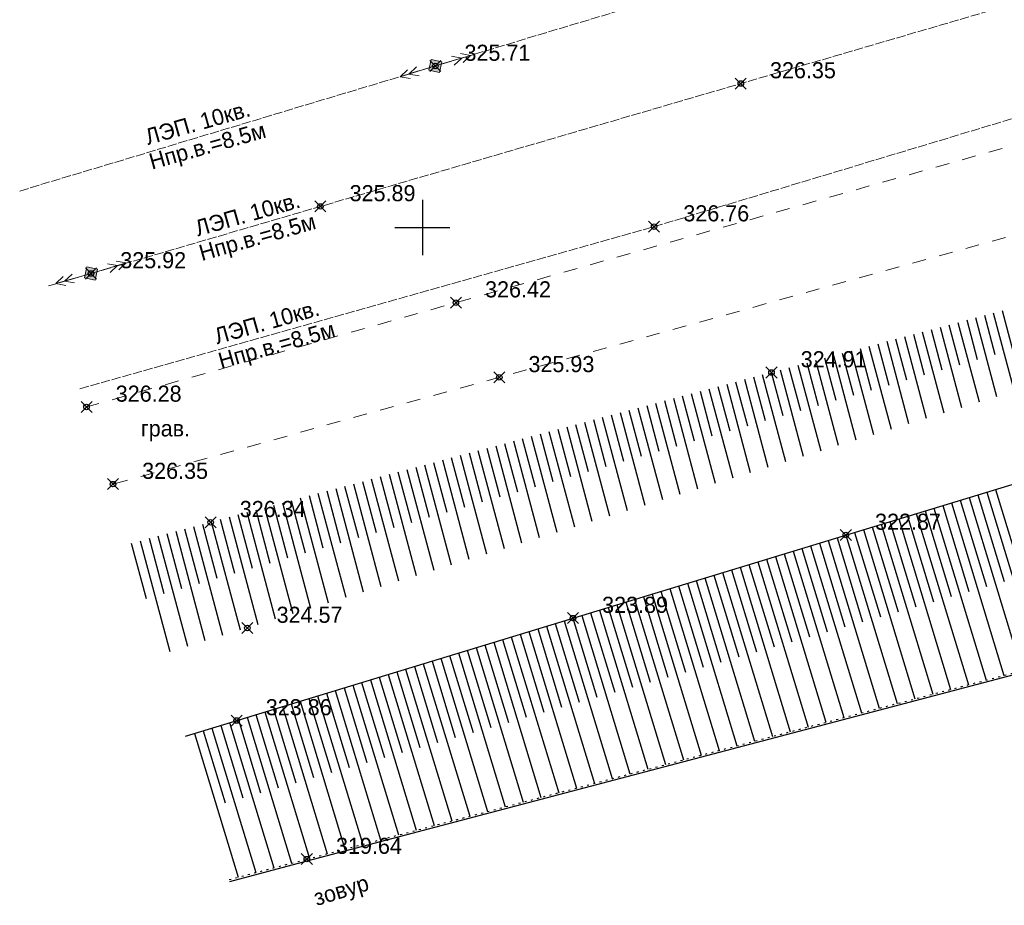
# Model space of a CAD drawing. Header units: metres. Extents: x 703769 to 722343, y 4313031 to 4317457.
# Tile 137 of 256: x 707557 to 707610, y 4313942 to 4313990. Entities that reach past the tile are written whole.
import ezdxf

# ---------------------------------------------------------------- set-up
doc = ezdxf.new("R2010")
doc.units = ezdxf.units.M
doc.header["$LTSCALE"] = 0.5
doc.header["$PDMODE"] = 35
doc.header["$PDSIZE"] = 0.3
for name, pattern in [('Auto_Street_NotBorder_Line_m1', [3, 1.5, -1.5]), ('Commnctn_Electr_VLP_High_Built_m1', [1, 1, 0]), ('ДОРОГИ_СТРОЯЩ', [9, 8, -1]), ('Контура низ откосов  Штриховая 0.1-0.5 - - - - - - -', [0.6, 0.1, -0.5])]:
    doc.linetypes.add(name, pattern=pattern)
for name, color, linetype in [('(001) Сетка', 92, 'Continuous'), ('(004) Точки рельефа', 7, 'Continuous'), ('(022) Возд. Линии', 7, 'Continuous'), ('(025) Дорога', 7, 'Continuous'), ('(027) Гидрография', 7, 'Continuous'), ('(035) Откосы', 7, 'Continuous'), ('(037) Контуры', 7, 'Continuous')]:
    doc.layers.add(name, color=color, linetype=linetype)
doc.layers.add('AUTO#_ROADS_EXIST_L', color=7, linetype='Continuous', lineweight=15, true_color=0x000000)
doc.layers.add('COMMN_OBJCT_#####_B', color=7, linetype='Continuous', lineweight=15, true_color=0x000000)
doc.layers.add('COMMN_OBJCT_ELCTR_B', color=7, linetype='Continuous', true_color=0x000000)
doc.layers.add('COMMN_OBJCT_ELCTR_L', color=7, linetype='Continuous', true_color=0x000000)
doc.styles.add('BM-431', font='txt')
doc.styles.add('D-431', font='txt')

# ---------------------------------------------------------------- blocks, each defined once
blk = doc.blocks.new('CommnctnPoleRCsquare_m1')
at = {"layer": 'COMMN_OBJCT_#####_B', "lineweight": 13, "true_color": 0xfffffe}
blk.add_hatch(color=7, dxfattribs=at).paths.add_polyline_path([(-0.6, 0.6), (-0.6, -0.6), (0.6, -0.6), (0.6, 0.6)])
at = {"layer": 'COMMN_OBJCT_#####_B', "lineweight": 13, "true_color": 0x000000}
blk.add_hatch(color=18, dxfattribs=at).paths.add_polyline_path([(-0.1, 0, 1), (0.1, 0, 1)])
at = {"layer": 'COMMN_OBJCT_#####_B', "color": 18, "lineweight": 9, "true_color": 0x000000}
blk.add_lwpolyline([(0.6, 0.6), (-0.6, 0.6), (-0.6, -0.6), (0.6, -0.6)], close=True, dxfattribs=at)
blk.add_circle((0, 0), 0.1, dxfattribs=at)
blk = doc.blocks.new('ElectricHighVLP_m1')
at = {"layer": 'COMMN_OBJCT_ELCTR_B', "color": 18, "linetype": 'Continuous', "lineweight": 20, "true_color": 0x000000}
for p, q in [((0, 0), (4, 0)), ((3, 0), (2, 0.5)), ((3, 0), (2, -0.5)), ((4, 0), (3, 0.5)), ((4, 0), (3, -0.5))]:
    blk.add_line(p, q, dxfattribs=at)
blk = doc.blocks.new('Setka')
at = {"layer": '(001) Сетка'}
for p, q in [((0, 1.5), (0, -1.5)), ((-1.5, 0), (1.5, 0))]:
    blk.add_line(p, q, dxfattribs=at)

msp = doc.modelspace()

# ---------------------------------------------------------------- linework, layer by layer
at = {"layer": '(027) Гидрография', "color": 4, "elevation": 319.341}
msp.add_lwpolyline([(707567.997, 4313942.938), (707572.213, 4313944.049), (707620.984, 4313956.898), (707772.66, 4313996.949), (707924.336, 4314045.143), (708024.512, 4314076.588), (708124.69, 4314111.302), (708133.047, 4314115.911), (708145.112, 4314122.565), (708157.025, 4314125.829), (708191.793, 4314145.156)], dxfattribs=at)
at = {"layer": '(035) Откосы'}
for p, q in [((707610.553, 4313971.811, 325.823), (707609.988, 4313973.926, 325.823)), ((707608.728, 4313968.959, 325.823), (707607.574, 4313973.282, 325.823)), ((707608.631, 4313971.259, 325.823), (707608.057, 4313973.411, 325.823)), ((707609.684, 4313969.254, 325.823), (707608.54, 4313973.54, 325.823)), ((707609.592, 4313971.535, 325.823), (707609.022, 4313973.669, 325.823)), ((707610.64, 4313969.548, 325.823), (707609.505, 4313973.797, 325.823)), ((707606.816, 4313968.37, 325.823), (707605.643, 4313972.766, 325.823)), ((707606.71, 4313970.706, 325.823), (707606.125, 4313972.895, 325.823)), ((707607.772, 4313968.664, 325.823), (707606.608, 4313973.024, 325.823)), ((707607.671, 4313970.982, 325.823), (707607.091, 4313973.153, 325.823)), ((707604.905, 4313967.78, 325.823), (707603.711, 4313972.251, 325.823)), ((707604.788, 4313970.154, 325.823), (707604.194, 4313972.38, 325.823)), ((707605.861, 4313968.075, 325.823), (707604.677, 4313972.508, 325.823)), ((707605.749, 4313970.43, 325.823), (707605.16, 4313972.637, 325.823)), ((707602.993, 4313967.191, 325.823), (707601.78, 4313971.735, 325.823)), ((707602.867, 4313969.601, 325.823), (707602.263, 4313971.864, 325.823)), ((707603.949, 4313967.486, 325.823), (707602.746, 4313971.993, 325.823)), ((707603.828, 4313969.877, 325.823), (707603.228, 4313972.122, 325.823)), ((707601.081, 4313966.602, 325.823), (707599.849, 4313971.219, 325.823)), ((707600.945, 4313969.049, 325.823), (707600.331, 4313971.348, 325.823)), ((707602.037, 4313966.896, 325.823), (707600.814, 4313971.477, 325.823)), ((707601.906, 4313969.325, 325.823), (707601.297, 4313971.606, 325.823)), ((707599.17, 4313966.012, 325.823), (707597.917, 4313970.704, 325.823)), ((707599.024, 4313968.496, 325.823), (707598.4, 4313970.833, 325.823)), ((707600.126, 4313966.307, 325.823), (707598.883, 4313970.962, 325.823)), ((707599.985, 4313968.772, 325.823), (707599.366, 4313971.091, 325.823)), ((707596.142, 4313967.667, 325.823), (707595.503, 4313970.059, 325.823)), ((707597.258, 4313965.423, 325.823), (707595.986, 4313970.188, 325.823)), ((707597.102, 4313967.944, 325.823), (707596.469, 4313970.317, 325.823)), ((707598.214, 4313965.718, 325.823), (707596.952, 4313970.446, 325.823)), ((707598.063, 4313968.22, 325.823), (707597.434, 4313970.575, 325.823)), ((707594.22, 4313967.115, 325.823), (707593.572, 4313969.544, 325.823)), ((707595.347, 4313964.834, 325.823), (707594.055, 4313969.673, 325.823)), ((707595.181, 4313967.391, 325.823), (707594.537, 4313969.802, 325.823)), ((707596.302, 4313965.128, 325.823), (707595.02, 4313969.93, 325.823)), ((707592.299, 4313966.563, 325.823), (707591.641, 4313969.028, 325.823)), ((707593.435, 4313964.244, 325.823), (707592.123, 4313969.157, 325.823)), ((707593.259, 4313966.839, 325.823), (707592.606, 4313969.286, 325.823)), ((707594.391, 4313964.539, 325.823), (707593.089, 4313969.415, 325.823)), ((707590.377, 4313966.01, 325.823), (707589.709, 4313968.513, 325.823)), ((707591.523, 4313963.655, 325.823), (707590.192, 4313968.641, 325.823)), ((707591.338, 4313966.286, 325.823), (707590.675, 4313968.77, 325.823)), ((707592.479, 4313963.95, 325.823), (707591.158, 4313968.899, 325.823)), ((707588.456, 4313965.458, 325.823), (707587.778, 4313967.997, 325.823)), ((707589.612, 4313963.066, 325.823), (707588.261, 4313968.126, 325.823)), ((707589.417, 4313965.734, 325.823), (707588.744, 4313968.255, 325.823)), ((707590.567, 4313963.36, 325.823), (707589.226, 4313968.384, 325.823)), ((707586.534, 4313964.905, 325.823), (707585.847, 4313967.481, 325.823)), ((707587.7, 4313962.476, 325.823), (707586.329, 4313967.61, 325.823)), ((707587.495, 4313965.181, 325.823), (707586.812, 4313967.739, 325.823)), ((707588.656, 4313962.771, 325.823), (707587.295, 4313967.868, 325.823)), ((707584.613, 4313964.353, 325.823), (707583.915, 4313966.966, 325.823)), ((707585.788, 4313961.887, 325.823), (707584.398, 4313967.095, 325.823)), ((707585.574, 4313964.629, 325.823), (707584.881, 4313967.223, 325.823)), ((707586.744, 4313962.182, 325.823), (707585.364, 4313967.352, 325.823)), ((707582.921, 4313961.003, 325.823), (707581.501, 4313966.321, 325.823)), ((707582.691, 4313963.8, 325.823), (707581.984, 4313966.45, 325.823)), ((707583.877, 4313961.298, 325.823), (707582.467, 4313966.579, 325.823)), ((707583.652, 4313964.076, 325.823), (707582.95, 4313966.708, 325.823)), ((707584.833, 4313961.592, 325.823), (707583.432, 4313966.837, 325.823)), ((707581.009, 4313960.414, 325.823), (707579.57, 4313965.806, 325.823)), ((707580.77, 4313963.248, 325.823), (707580.053, 4313965.934, 325.823)), ((707581.965, 4313960.708, 325.823), (707580.535, 4313966.063, 325.823)), ((707581.731, 4313963.524, 325.823), (707581.018, 4313966.192, 325.823)), ((707579.098, 4313959.824, 325.823), (707577.638, 4313965.29, 325.823)), ((707578.848, 4313962.695, 325.823), (707578.121, 4313965.419, 325.823)), ((707580.053, 4313960.119, 325.823), (707578.604, 4313965.548, 325.823)), ((707579.809, 4313962.971, 325.823), (707579.087, 4313965.677, 325.823)), ((707577.186, 4313959.235, 325.823), (707575.707, 4313964.774, 325.823)), ((707576.927, 4313962.143, 325.823), (707576.19, 4313964.903, 325.823)), ((707578.142, 4313959.53, 325.823), (707576.673, 4313965.032, 325.823)), ((707577.888, 4313962.419, 325.823), (707577.156, 4313965.161, 325.823)), ((707575.274, 4313958.646, 325.823), (707573.776, 4313964.259, 325.823)), ((707575.005, 4313961.59, 325.823), (707574.259, 4313964.388, 325.823)), ((707576.23, 4313958.94, 325.823), (707574.741, 4313964.517, 325.823)), ((707575.966, 4313961.867, 325.823), (707575.224, 4313964.645, 325.823)), ((707609.605, 4313964.224, 323.57), (707611.045, 4313959.493, 323.57)), ((707573.363, 4313958.056, 325.823), (707571.845, 4313963.743, 325.823)), ((707573.084, 4313961.038, 325.823), (707572.327, 4313963.872, 325.823)), ((707574.319, 4313958.351, 325.823), (707572.81, 4313964.001, 325.823)), ((707574.045, 4313961.314, 325.823), (707573.293, 4313964.13, 325.823)), ((707607.692, 4313963.641, 323.57), (707609.121, 4313958.947, 323.57)), ((707608.17, 4313963.787, 323.57), (707611.034, 4313954.38, 323.57)), ((707608.649, 4313963.933, 323.57), (707610.083, 4313959.22, 323.57)), ((707609.127, 4313964.078, 323.57), (707612.001, 4313954.635, 323.57)), ((707571.451, 4313957.467, 325.823), (707569.913, 4313963.228, 325.823)), ((707571.163, 4313960.485, 325.823), (707570.396, 4313963.356, 325.823)), ((707572.407, 4313957.762, 325.823), (707570.879, 4313963.485, 325.823)), ((707572.123, 4313960.762, 325.823), (707571.362, 4313963.614, 325.823)), ((707606.257, 4313963.205, 323.57), (707609.098, 4313953.87, 323.57)), ((707606.735, 4313963.35, 323.57), (707608.159, 4313958.674, 323.57)), ((707607.214, 4313963.496, 323.57), (707610.066, 4313954.125, 323.57)), ((707568.28, 4313959.657, 325.823), (707567.499, 4313962.583, 325.823)), ((707569.54, 4313956.878, 325.823), (707567.982, 4313962.712, 325.823)), ((707569.241, 4313959.933, 325.823), (707568.465, 4313962.841, 325.823)), ((707570.495, 4313957.172, 325.823), (707568.948, 4313962.97, 325.823)), ((707570.202, 4313960.209, 325.823), (707569.43, 4313963.099, 325.823)), ((707604.344, 4313962.622, 323.57), (707607.163, 4313953.36, 323.57)), ((707604.822, 4313962.768, 323.57), (707606.234, 4313958.128, 323.57)), ((707605.3, 4313962.913, 323.57), (707608.131, 4313953.615, 323.57)), ((707605.779, 4313963.059, 323.57), (707607.197, 4313958.401, 323.57)), ((707566.359, 4313959.104, 325.823), (707565.568, 4313962.067, 325.823)), ((707567.628, 4313956.288, 325.823), (707566.051, 4313962.196, 325.823)), ((707567.32, 4313959.38, 325.823), (707566.533, 4313962.325, 325.823)), ((707568.584, 4313956.583, 325.823), (707567.016, 4313962.454, 325.823)), ((707602.43, 4313962.04, 323.57), (707605.228, 4313952.85, 323.57)), ((707602.909, 4313962.185, 323.57), (707604.31, 4313957.582, 323.57)), ((707603.387, 4313962.331, 323.57), (707606.195, 4313953.105, 323.57)), ((707603.865, 4313962.477, 323.57), (707605.272, 4313957.855, 323.57)), ((707564.437, 4313958.552, 325.823), (707563.636, 4313961.552, 325.823)), ((707565.716, 4313955.699, 325.823), (707564.119, 4313961.681, 325.823)), ((707565.398, 4313958.828, 325.823), (707564.602, 4313961.81, 325.823)), ((707566.672, 4313955.994, 325.823), (707565.085, 4313961.939, 325.823)), ((707600.995, 4313961.603, 323.57), (707602.386, 4313957.035, 323.57)), ((707601.474, 4313961.749, 323.57), (707604.26, 4313952.595, 323.57)), ((707601.952, 4313961.894, 323.57), (707603.348, 4313957.309, 323.57)), ((707563.477, 4313958.275, 325.823), (707562.671, 4313961.294, 325.823)), ((707564.76, 4313955.404, 325.823), (707563.154, 4313961.423, 325.823)), ((707599.082, 4313961.021, 323.57), (707600.461, 4313956.489, 323.57)), ((707599.56, 4313961.166, 323.57), (707602.325, 4313952.086, 323.57)), ((707600.039, 4313961.312, 323.57), (707601.424, 4313956.762, 323.57)), ((707600.517, 4313961.457, 323.57), (707603.292, 4313952.34, 323.57)), ((707597.169, 4313960.438, 323.57), (707598.537, 4313955.943, 323.57)), ((707597.647, 4313960.584, 323.57), (707600.389, 4313951.576, 323.57)), ((707598.126, 4313960.729, 323.57), (707599.499, 4313956.216, 323.57)), ((707598.604, 4313960.875, 323.57), (707601.357, 4313951.831, 323.57)), ((707595.734, 4313960.001, 323.57), (707598.454, 4313951.066, 323.57)), ((707596.212, 4313960.147, 323.57), (707597.575, 4313955.67, 323.57)), ((707596.691, 4313960.293, 323.57), (707599.422, 4313951.321, 323.57)), ((707593.821, 4313959.419, 323.57), (707596.519, 4313950.556, 323.57)), ((707594.299, 4313959.565, 323.57), (707595.651, 4313955.124, 323.57)), ((707594.777, 4313959.71, 323.57), (707597.486, 4313950.811, 323.57)), ((707595.256, 4313959.856, 323.57), (707596.613, 4313955.397, 323.57)), ((707591.907, 4313958.837, 323.57), (707594.583, 4313950.046, 323.57)), ((707592.386, 4313958.982, 323.57), (707593.726, 4313954.578, 323.57)), ((707592.864, 4313959.128, 323.57), (707595.551, 4313950.301, 323.57)), ((707593.342, 4313959.273, 323.57), (707594.688, 4313954.851, 323.57)), ((707590.472, 4313958.4, 323.57), (707591.802, 4313954.032, 323.57)), ((707590.951, 4313958.545, 323.57), (707593.615, 4313949.791, 323.57)), ((707591.429, 4313958.691, 323.57), (707592.764, 4313954.305, 323.57)), ((707588.559, 4313957.817, 323.57), (707589.878, 4313953.486, 323.57)), ((707589.037, 4313957.963, 323.57), (707591.68, 4313949.281, 323.57)), ((707589.516, 4313958.109, 323.57), (707590.84, 4313953.759, 323.57)), ((707589.994, 4313958.254, 323.57), (707592.648, 4313949.536, 323.57)), ((707586.646, 4313957.235, 323.57), (707587.953, 4313952.939, 323.57)), ((707587.124, 4313957.381, 323.57), (707589.745, 4313948.771, 323.57)), ((707587.602, 4313957.526, 323.57), (707588.915, 4313953.212, 323.57)), ((707588.081, 4313957.672, 323.57), (707590.712, 4313949.026, 323.57)), ((707585.211, 4313956.798, 323.57), (707587.809, 4313948.261, 323.57)), ((707585.689, 4313956.944, 323.57), (707586.991, 4313952.666, 323.57)), ((707586.167, 4313957.089, 323.57), (707588.777, 4313948.516, 323.57)), ((707583.297, 4313956.216, 323.57), (707585.874, 4313947.752, 323.57)), ((707583.776, 4313956.361, 323.57), (707585.067, 4313952.12, 323.57)), ((707584.254, 4313956.507, 323.57), (707586.842, 4313948.006, 323.57)), ((707584.732, 4313956.653, 323.57), (707586.029, 4313952.393, 323.57)), ((707581.384, 4313955.633, 323.57), (707583.939, 4313947.242, 323.57)), ((707581.862, 4313955.779, 323.57), (707583.142, 4313951.574, 323.57)), ((707582.341, 4313955.925, 323.57), (707584.906, 4313947.497, 323.57)), ((707582.819, 4313956.07, 323.57), (707584.105, 4313951.847, 323.57)), ((707579.949, 4313955.197, 323.57), (707581.218, 4313951.028, 323.57)), ((707580.428, 4313955.342, 323.57), (707582.971, 4313946.987, 323.57)), ((707580.906, 4313955.488, 323.57), (707582.18, 4313951.301, 323.57)), ((707578.036, 4313954.614, 323.57), (707579.294, 4313950.482, 323.57)), ((707578.514, 4313954.76, 323.57), (707581.036, 4313946.477, 323.57)), ((707578.993, 4313954.905, 323.57), (707580.256, 4313950.755, 323.57)), ((707579.471, 4313955.051, 323.57), (707582.003, 4313946.732, 323.57)), ((707576.123, 4313954.032, 323.57), (707577.369, 4313949.936, 323.57)), ((707576.601, 4313954.177, 323.57), (707579.1, 4313945.967, 323.57)), ((707577.079, 4313954.323, 323.57), (707578.332, 4313950.209, 323.57)), ((707577.558, 4313954.469, 323.57), (707580.068, 4313946.222, 323.57)), ((707574.688, 4313953.595, 323.57), (707577.165, 4313945.457, 323.57)), ((707575.166, 4313953.741, 323.57), (707576.407, 4313949.663, 323.57)), ((707575.644, 4313953.886, 323.57), (707578.132, 4313945.712, 323.57)), ((707572.774, 4313953.013, 323.57), (707575.229, 4313944.947, 323.57)), ((707573.253, 4313953.158, 323.57), (707574.483, 4313949.116, 323.57)), ((707573.731, 4313953.304, 323.57), (707576.197, 4313945.202, 323.57)), ((707574.209, 4313953.449, 323.57), (707575.445, 4313949.389, 323.57)), ((707570.861, 4313952.43, 323.57), (707573.294, 4313944.437, 323.57)), ((707571.339, 4313952.576, 323.57), (707572.559, 4313948.57, 323.57)), ((707571.818, 4313952.721, 323.57), (707574.262, 4313944.692, 323.57)), ((707572.296, 4313952.867, 323.57), (707573.521, 4313948.843, 323.57)), ((707569.426, 4313951.993, 323.57), (707570.634, 4313948.024, 323.57)), ((707569.904, 4313952.139, 323.57), (707572.326, 4313944.182, 323.57)), ((707570.383, 4313952.285, 323.57), (707571.596, 4313948.297, 323.57)), ((707567.513, 4313951.411, 323.57), (707568.71, 4313947.478, 323.57)), ((707567.991, 4313951.557, 323.57), (707570.391, 4313943.672, 323.57)), ((707568.469, 4313951.702, 323.57), (707569.672, 4313947.751, 323.57)), ((707568.948, 4313951.848, 323.57), (707571.359, 4313943.927, 323.57)), ((707566.078, 4313950.974, 323.57), (707568.456, 4313943.163, 323.57)), ((707566.556, 4313951.12, 323.57), (707567.748, 4313947.205, 323.57)), ((707567.034, 4313951.265, 323.57), (707569.423, 4313943.417, 323.57))]:
    msp.add_line(p, q, dxfattribs=at)
at = {"layer": '(035) Откосы', "elevation": 323.57, "flags": 128}
msp.add_lwpolyline([(707565.599, 4313950.829), (707622.053, 4313968.013), (707672.002, 4313982.133), (707718.643, 4313996.565), (707813.86, 4314023.834), (707881.96, 4314043.723), (707919.958, 4314056.418), (707981.907, 4314074.04), (708022.015, 4314086.08), (708079.55, 4314104.1), (708133.435, 4314126.405), (708145.499, 4314129.589), (708145.779, 4314129.735)], dxfattribs=at)
at = {"layer": '(035) Откосы', "linetype": 'Контура низ откосов  Штриховая 0.1-0.5 - - - - - - -', "elevation": 319.341}
msp.add_lwpolyline([(707567.972, 4313943.035), (707572.188, 4313944.146), (707620.959, 4313956.995), (707772.632, 4313997.046), (707924.306, 4314045.238), (708024.481, 4314076.683), (708124.649, 4314111.394), (708132.999, 4314115.999), (708145.074, 4314122.659), (708145.285, 4314122.716)], dxfattribs=at)
at = {"color": 0, "linetype": 'ByBlock', "lineweight": -2, "transparency": 16777216}
for p in [(707579.168, 4313987.223, 325.711), (707595.767, 4313986.27, 326.351), (707572.927, 4313979.595, 325.889), (707591.057, 4313978.499, 326.757), (707560.466, 4313975.953, 325.918), (707580.287, 4313974.369, 326.415), (707582.643, 4313970.311, 325.935), (707597.434, 4313970.575, 324.911), (707560.219, 4313968.705, 326.285), (707561.656, 4313964.514, 326.353), (707566.959, 4313962.439, 326.336), (707601.474, 4313961.749, 322.867), (707586.646, 4313957.235, 323.887), (707568.96, 4313956.699, 324.567), (707568.373, 4313951.673, 323.865), (707572.188, 4313944.146, 319.636)]:
    msp.add_point(p, dxfattribs=at)
at = {"layer": 'AUTO#_ROADS_EXIST_L', "linetype": 'Auto_Street_NotBorder_Line_m1', "lineweight": 15, "flags": 128}
for points, elevation in [([(708144.126, 4314101.66), (708144.126, 4314101.66), (708147.799, 4314155.94), (708135.298, 4314148.952), (708115.34, 4314135.075), (708068.41, 4314115.297), (708018.295, 4314097.841), (707981.449, 4314086.907), (707918.088, 4314066.26), (707879.635, 4314055.103), (707812.555, 4314033.812), (707561.451, 4313964.457)], 325.994), ([(707560.163, 4313968.689), (707811.659, 4314039.666), (707878.313, 4314059.979), (707916.666, 4314070.819), (707980.147, 4314093.007), (708015.887, 4314103.951), (708066.59, 4314120.619), (708112.982, 4314139.251), (708121.867, 4314146.398), (708120.084, 4314150.677), (708114.106, 4314153.103)], 325.99)]:
    msp.add_lwpolyline(points, dxfattribs=dict(at, elevation=elevation))
at = {"layer": 'COMMN_OBJCT_ELCTR_L', "linetype": 'Commnctn_Electr_VLP_High_Built_m1', "lineweight": 20, "flags": 128}
for points, elevation in [([(707559.857, 4313969.694), (707591.057, 4313978.499), (707653.95, 4313997.449), (707719.826, 4314017.456), (707783.035, 4314036.883), (707846.224, 4314056.716), (707914.765, 4314078.05), (707979.96, 4314098.279), (708042.477, 4314117.716), (708135.818, 4314146.539), (708166.739, 4314158.079), (708194.357, 4314168.719), (708173.508, 4314249.294)], 326.168), ([(707556.588, 4313980.433), (707663.533, 4314012.592), (707719.586, 4314031.654), (707775.514, 4314050.056), (707832.756, 4314068.377), (708068.359, 4314142.305), (708068.718, 4314148.912)], 325.416), ([(707558.157, 4313975.278), (707617.443, 4313992.605), (707658.486, 4314004.47), (707724.913, 4314023.968), (707762.189, 4314034.926), (707808.647, 4314048.086), (707843.269, 4314059.013)], 325.623)]:
    msp.add_lwpolyline(points, dxfattribs=dict(at, elevation=elevation))

# ---------------------------------------------------------------- block references
at = {"layer": '(001) Сетка'}
msp.add_blockref('Setka', (707578.465, 4313978.456), dxfattribs=at)
at = {"layer": 'COMMN_OBJCT_#####_B', "color": 18, "true_color": 0x000000, "xscale": 0.5, "yscale": 0.5, "zscale": 0.5, "rotation": 347.8261480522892}
for p in [(707579.168, 4313987.223, -1.047), (707560.466, 4313975.953, -0.84)]:
    msp.add_blockref('CommnctnPoleRCsquare_m1', p, dxfattribs=at)
at = {"layer": 'COMMN_OBJCT_ELCTR_B'}
for p, xscale, yscale, zscale, rotation in [((707579.168, 4313987.223, -1.047), 0.5, 0.5, 0.5, 16.7749167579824), ((707579.168, 4313987.223, -1.047), 0.4999999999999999, 0.4999999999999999, 0.4999999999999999, 197.0514794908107), ((707560.466, 4313975.953, -0.84), 0.5, 0.5, 0.5, 16.7749167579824), ((707560.466, 4313975.953, -0.84), 0.4999999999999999, 0.4999999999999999, 0.4999999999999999, 195.9551830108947)]:
    msp.add_blockref('ElectricHighVLP_m1', p, dxfattribs=dict(at, xscale=xscale, yscale=yscale, zscale=zscale, rotation=rotation))

# ---------------------------------------------------------------- texts
at = {"layer": '(004) Точки рельефа', "style": 'D-431'}
for s, p in [('325.71', (707580.754, 4313987.504, 325.711)), ('326.35', (707597.353, 4313986.555, 326.351)), ('325.89', (707574.513, 4313979.879, 325.889)), ('326.76', (707592.643, 4313978.784, 326.757)), ('325.92', (707562.052, 4313976.237, 325.918)), ('326.42', (707581.873, 4313974.654, 326.415)), ('324.91', (707599.021, 4313970.859, 324.911)), ('325.93', (707584.23, 4313970.595, 325.935)), ('326.28', (707561.805, 4313968.99, 326.285)), ('326.35', (707563.242, 4313964.799, 326.353)), ('326.34', (707568.545, 4313962.724, 326.336)), ('322.87', (707603.06, 4313962.032, 322.867)), ('323.89', (707588.232, 4313957.519, 323.887)), ('324.57', (707570.546, 4313956.98, 324.567)), ('323.86', (707569.959, 4313951.958, 323.865)), ('319.64', (707573.774, 4313944.431, 319.636))]:
    msp.add_text(s, height=0.875, dxfattribs=at).set_placement(p)
at = {"layer": '(022) Возд. Линии', "style": 'BM-431'}
for p in [(707563.771, 4313981.589, -0.295), (707566.482, 4313976.627, -0.295), (707567.53, 4313970.768, 325.99), (707567.53, 4313970.768, 325.99)]:
    msp.add_text('Hпр.в.=8.5м', height=0.875, rotation=15.76, dxfattribs=at).set_placement(p)
at = {"layer": '(022) Возд. Линии', "char_height": 0.875, "attachment_point": 1, "rotation": 15.76, "style": 'BM-431'}
for insert in [(707563.315, 4313983.768, -0.295), (707566.026, 4313978.806, -0.295), (707567.073, 4313972.947, 325.99), (707567.073, 4313972.947, 325.99)]:
    msp.add_mtext('ЛЭП. 10кв.', dxfattribs=dict(at, insert=insert))
at = {"layer": '(025) Дорога', "linetype": 'ДОРОГИ_СТРОЯЩ', "style": 'BM-431'}
msp.add_text('грав.', height=0.875, dxfattribs=at).set_placement((707563.172, 4313967.103, -0.295))
at = {"layer": '(037) Контуры', "color": 0, "linetype": 'ByBlock', "style": 'BM-431'}
msp.add_text('зовур', height=0.875, rotation=16.91, dxfattribs=at).set_placement((707572.724, 4313941.596, -0.295))

doc.saveas('drawing.dxf')
